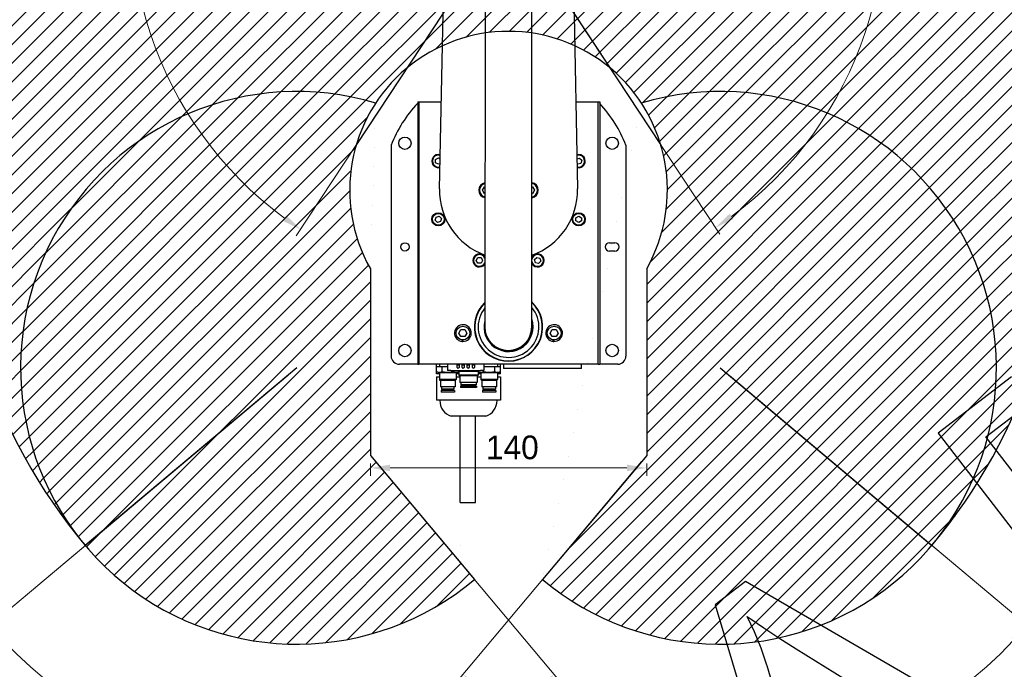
# Model space of a CAD drawing. Header units: millimetres. Extents: x 14 to 2347, y 26 to 1654.
# Tile 5 of 61: x 281 to 780, y 599 to 928. Entities that reach past the tile are written whole.
import ezdxf

# ---------------------------------------------------------------- set-up
doc = ezdxf.new("R2010")
doc.units = ezdxf.units.MM
doc.header["$LTSCALE"] = 4
doc.layers.get('0').update_dxf_attribs({"lineweight": 25})
for name, color, linetype, lineweight in [('可見邊線(ISO)', 7, 'Continuous', 30), ('標註(ISO)', 7, 'Continuous', 9), ('草圖幾何圖形(ISO)', 7, 'Continuous', 30)]:
    doc.layers.add(name, color=color, linetype=linetype, lineweight=lineweight)
doc.layers.add('填充線', color=7, linetype='Continuous', lineweight=9, true_color=0x1e1e47)
doc.styles.add('temp', font='txt')
doc.dimstyles.new('工研院N500', dxfattribs={"dimscale": 4, "dimtxt": 3, "dimasz": 2.5, "dimexe": 1, "dimexo": 1, "dimgap": 0.762, "dimtad": 1, "dimdec": 3, "dimrnd": 1e-08, "dimdsep": 46, "dimtxsty": 'temp', "dimcen": 0.09, "dimdle": 10, "dimclrd": 1, "dimclre": 1, "dimclrt": 7, "dimazin": 2, "dimtfac": 0.666667, "dimtdec": 3, "dimtmove": 0, "dimatfit": 3, "dimfxl": 1, "dimtolj": 1, "dimlwd": 15, "dimlwe": 15, "dimarcsym": 0})
pattern_1 = [(45, (-13.047, 389.5956), (-4.714634, 4.714634), [])]

# ---------------------------------------------------------------- blocks, each defined once
blk = doc.blocks.new('圖框 A2')
at = {"color": 9, "true_color": 0xc0c0c0}
for p, q in [((195.8, 186.7), (186.52, 179.55)), ((192.56, 179.1), (198.23, 183.46)), ((186.52, 179.55), (207.32, 152.54)), ((208.44, 158.47), (192.56, 179.1)), ((162.13, 160.77), (158.28, 157.8)), ((193.99, 142.28), (162.13, 160.77)), ((158.28, 157.8), (168.71, 122.81)), ((163.25, 154.39), (162.32, 156.36)), ((162.32, 156.36), (162.82, 156.02)), ((162.82, 156.02), (164.45, 154.9)), ((164.45, 154.9), (166.35, 153.64)), ((164.09, 152.32), (163.25, 154.39)), ((166.35, 153.64), (168.54, 152.26)), ((164.81, 150.18), (164.09, 152.32)), ((168.54, 152.26), (177.12, 146.94)), ((164.84, 150.1), (164.81, 150.18)), ((167.97, 139.89), (164.84, 150.1))]:
    blk.add_line(p, q, dxfattribs=at)
blk = doc.blocks.new('*D74')
at = {"layer": 'Defpoints', "color": 0, "linetype": 'Continuous', "transparency": 16777216}
for p in [(292.63, 1090.8), (528.15, 981.46), (528.15, 841.16), (421.12, 751.35)]:
    blk.add_point(p, dxfattribs=at)
at = {"layer": '標註(ISO)', "color": 1, "linetype": 'Continuous', "lineweight": 15, "transparency": 16777216}
for p, q in [((528.15, 985.46), (528.15, 1188.37)), ((418.06, 748.78), (262.18, 617.98))]:
    blk.add_line(p, q, dxfattribs=at)
blk.add_arc((528.15, 841.16), 343.2, 91.6695, 218.3305, dxfattribs=at)
at = {"layer": '標註(ISO)', "color": 1, "linetype": 'Continuous', "transparency": 16777216}
for points in [[(518.13, 1185.89), (518.18, 1182.55), (528.15, 1184.37)], [(260.22, 629.36), (257.63, 627.26), (265.24, 620.55)]]:
    blk.add_solid(points, dxfattribs=at)
at = {"layer": '標註(ISO)', "color": 7, "linetype": 'Continuous', "lineweight": 18, "transparency": 16777216, "insert": (196.5, 980.86), "char_height": 12, "attachment_point": 1, "rotation": 65, "style": 'temp'}
blk.add_mtext('\\A1;130°', dxfattribs=at)
blk = doc.blocks.new('*D75')
at = {"layer": 'Defpoints', "color": 0, "linetype": 'Continuous', "transparency": 16777216}
for p in [(528.15, 981.46), (870.28, 861.45), (528.15, 841.52), (635.61, 751.35)]:
    blk.add_point(p, dxfattribs=at)
at = {"layer": '標註(ISO)', "color": 1, "linetype": 'Continuous', "lineweight": 15, "transparency": 16777216}
for p, q in [((528.15, 985.46), (528.15, 1188.23)), ((638.68, 748.78), (793.75, 618.66))]:
    blk.add_line(p, q, dxfattribs=at)
blk.add_arc((528.15, 841.52), 342.71, 321.6719, 88.3281, dxfattribs=at)
at = {"layer": '標註(ISO)', "color": 1, "linetype": 'Continuous', "transparency": 16777216}
for points in [[(538.13, 1182.42), (538.18, 1185.75), (528.15, 1184.23)], [(798.29, 627.93), (795.7, 630.04), (790.68, 621.23)]]:
    blk.add_solid(points, dxfattribs=at)
at = {"layer": '標註(ISO)', "color": 7, "linetype": 'Continuous', "lineweight": 18, "transparency": 16777216, "insert": (847.89, 1005.57), "char_height": 12, "attachment_point": 1, "rotation": 295, "style": 'temp'}
blk.add_mtext('\\A1;130°', dxfattribs=at)
blk = doc.blocks.new('*D76')
at = {"layer": 'Defpoints', "color": 0, "linetype": 'Continuous', "transparency": 16777216}
for p in [(384.26, 1106.69), (528.15, 983.12), (527, 979.26), (528.15, 981.02)]:
    blk.add_point(p, dxfattribs=at)
at = {"layer": '標註(ISO)', "color": 1, "linetype": 'Continuous', "lineweight": 15, "transparency": 16777216}
blk.add_line((524.79, 975.92), (420.78, 818.18), dxfattribs=at)
blk.add_arc((528.15, 981.02), 191.05, 92.9993, 233.6007, dxfattribs=at)
at = {"layer": '標註(ISO)', "color": 1, "linetype": 'Continuous', "transparency": 16777216}
for points in [[(518.11, 1173.47), (518.2, 1170.14), (528.15, 1172.07)], [(415.73, 828.61), (413.83, 825.87), (422.98, 821.52)]]:
    blk.add_solid(points, dxfattribs=at)
at = {"layer": '標註(ISO)', "color": 7, "linetype": 'Continuous', "lineweight": 18, "transparency": 16777216, "insert": (323.59, 1021.67), "char_height": 12, "attachment_point": 1, "rotation": 73.3, "style": 'temp'}
blk.add_mtext('\\A1;146.6°', dxfattribs=at)
blk = doc.blocks.new('*D77')
at = {"layer": 'Defpoints', "color": 0, "linetype": 'Continuous', "transparency": 16777216}
for p in [(528.15, 983.77), (528.15, 981.67), (529.31, 979.91), (717.22, 955.99)]:
    blk.add_point(p, dxfattribs=at)
at = {"layer": '標註(ISO)', "color": 1, "linetype": 'Continuous', "lineweight": 15, "transparency": 16777216}
blk.add_line((531.51, 976.57), (635.39, 819.03), dxfattribs=at)
blk.add_arc((528.15, 981.67), 190.8, 306.4032, 86.9968, dxfattribs=at)
at = {"layer": '標註(ISO)', "color": 1, "linetype": 'Continuous', "transparency": 16777216}
for points in [[(538.1, 1170.54), (538.19, 1173.87), (528.15, 1172.47)], [(642.34, 826.73), (640.43, 829.46), (633.19, 822.37)]]:
    blk.add_solid(points, dxfattribs=at)
at = {"layer": '標註(ISO)', "color": 7, "linetype": 'Continuous', "lineweight": 18, "transparency": 16777216, "insert": (721.07, 1060.27), "char_height": 12, "attachment_point": 1, "rotation": 286.7, "style": 'temp'}
blk.add_mtext('\\A1;146.6°', dxfattribs=at)
blk = doc.blocks.new('*D78')
at = {"layer": 'Defpoints', "color": 0, "linetype": 'Continuous', "transparency": 16777216}
for p in [(419.51, 750), (421.12, 751.35), (458.37, 706.96), (351.73, 560.7)]:
    blk.add_point(p, dxfattribs=at)
at = {"layer": '標註(ISO)', "color": 1, "linetype": 'Continuous', "lineweight": 15, "transparency": 16777216}
for p, q in [((416.45, 747.43), (262.64, 618.37)), ((460.94, 703.9), (554.1, 592.87))]:
    blk.add_line(p, q, dxfattribs=at)
blk.add_arc((421.12, 751.35), 202.88, 222.8243, 307.1757, dxfattribs=at)
at = {"layer": '標註(ISO)', "color": 1, "linetype": 'Continuous', "transparency": 16777216}
for points in [[(271.07, 612.34), (273.57, 614.54), (265.7, 620.94)], [(542.68, 591), (544.75, 588.39), (551.53, 595.93)]]:
    blk.add_solid(points, dxfattribs=at)
at = {"layer": '標註(ISO)', "color": 7, "linetype": 'Continuous', "lineweight": 18, "transparency": 16777216, "insert": (393.18, 547.08), "char_height": 12, "attachment_point": 1, "rotation": 355, "style": 'temp'}
blk.add_mtext('\\A1;90°', dxfattribs=at)
blk = doc.blocks.new('*D79')
at = {"layer": 'Defpoints', "color": 0, "linetype": 'Continuous', "transparency": 16777216}
for p in [(635.61, 751.35), (637.22, 750), (598.37, 706.96), (600.39, 551.59)]:
    blk.add_point(p, dxfattribs=at)
at = {"layer": '標註(ISO)', "color": 1, "linetype": 'Continuous', "lineweight": 15, "transparency": 16777216}
for p, q in [((640.29, 747.43), (794.06, 618.4)), ((595.8, 703.9), (502.66, 592.9))]:
    blk.add_line(p, q, dxfattribs=at)
blk.add_arc((635.61, 751.35), 202.84, 232.825, 317.175, dxfattribs=at)
at = {"layer": '標註(ISO)', "color": 1, "linetype": 'Continuous', "transparency": 16777216}
for points in [[(783.13, 614.57), (785.63, 612.37), (791, 620.97)], [(512.01, 588.43), (514.09, 591.03), (505.23, 595.97)]]:
    blk.add_solid(points, dxfattribs=at)
at = {"layer": '標註(ISO)', "color": 7, "linetype": 'Continuous', "lineweight": 18, "transparency": 16777216, "insert": (643.57, 545.37), "char_height": 12, "attachment_point": 1, "rotation": 5, "style": 'temp'}
blk.add_mtext('\\A1;90°', dxfattribs=at)
blk = doc.blocks.new('*D80')
at = {"layer": 'Defpoints', "color": 0, "linetype": 'Continuous', "transparency": 16777216}
for p in [(458.37, 706.96), (598.37, 706.96), (598.37, 700.64)]:
    blk.add_point(p, dxfattribs=at)
at = {"layer": '標註(ISO)', "color": 1, "linetype": 'Continuous', "lineweight": 15, "transparency": 16777216}
for p, q in [((458.37, 702.96), (458.37, 696.64)), ((468.37, 700.64), (588.37, 700.64)), ((598.37, 702.96), (598.37, 696.64))]:
    blk.add_line(p, q, dxfattribs=at)
at = {"layer": '標註(ISO)', "color": 1, "linetype": 'Continuous', "transparency": 16777216}
for points in [[(468.37, 702.31), (468.37, 698.98), (458.37, 700.64)], [(588.37, 702.31), (588.37, 698.98), (598.37, 700.64)]]:
    blk.add_solid(points, dxfattribs=at)
at = {"layer": '標註(ISO)', "color": 7, "linetype": 'Continuous', "lineweight": 18, "transparency": 16777216, "insert": (516.91, 717.05), "char_height": 12, "attachment_point": 1, "style": 'temp'}
blk.add_mtext('\\A1;140', dxfattribs=at)

msp = doc.modelspace()

# ---------------------------------------------------------------- hatches: boundary and pattern name
at = {"layer": '填充線'}
h = msp.add_hatch(dxfattribs=at)
h.set_pattern_fill('ANSI31', color=256, scale=53.34, style=0)
h.set_pattern_definition(pattern_1)
edge = h.paths.add_edge_path()
edge.add_arc((421.12008, 751.35132), 140, 73.4166874, 220)
edge.add_arc((528.3663, 841.34159), 280, -40, 220, ccw=False)
edge.add_arc((635.61252, 751.35132), 140, 320, 466.5833126)
edge.add_arc((528.3663, 841.34159), 80.5, 33.2916563, 146.7083437)
h = msp.add_hatch(dxfattribs=at)
h.set_pattern_fill('ANSI31', color=256, scale=53.34, style=0)
h.set_pattern_definition(pattern_1)
edge = h.paths.add_edge_path()
edge.add_line((511.11034, 644.1051), (458.3663, 706.96301))
edge.add_line((458.3663, 706.96301), (458.3663, 801.58923))
edge.add_arc((528.3663, 841.34159), 80.5, 146.7083437, 209.5918458, ccw=False)
edge.add_arc((421.12008, 751.35132), 140, 73.4166874, 310)
h = msp.add_hatch(dxfattribs=at)
h.set_pattern_fill('ANSI31', color=256, scale=53.34, style=0)
h.set_pattern_definition(pattern_1)
edge = h.paths.add_edge_path()
edge.add_arc((528.3663, 841.34159), 80.5, 330.4081542, 393.2916563)
edge.add_arc((635.61252, 751.35132), 140, -130, 106.5833126, ccw=False)
edge.add_line((545.62225, 644.1051), (598.3663, 706.96301))
edge.add_line((598.3663, 706.96301), (598.3663, 801.58923))

# ---------------------------------------------------------------- linework, layer by layer
at = {"layer": '可見邊線(ISO)'}
for p, q in [((516.4663, 985.10498), (516.34211, 772.06982)), ((540.14211, 772.05594), (540.2663, 985.09111)), ((493.39772, 842.0411), (495.80436, 962.3489)), ((560.92824, 962.34847), (563.33487, 842.0411)), ((482.3413, 886.14159), (482.8663, 886.14159)), ((482.3413, 886.14159), (482.3413, 753.14159)), ((482.8663, 886.14159), (484.9663, 886.14159)), ((482.8663, 886.14159), (482.8663, 753.14159)), ((484.9663, 886.14159), (494.27991, 886.14159)), ((562.45269, 886.14159), (571.7663, 886.14159)), ((571.7663, 886.14159), (573.8663, 886.14159)), ((573.8663, 753.14159), (573.8663, 886.14159)), ((573.8663, 886.14159), (574.5663, 886.14159)), ((574.5663, 886.14159), (574.5663, 753.14159)), ((468.8663, 864.0889), (468.8663, 757.34159)), ((587.8663, 864.0889), (587.8663, 757.34159)), ((491.39694, 856.88319), (492.79694, 857.69148)), ((491.39694, 855.26661), (491.39694, 856.88319)), ((492.79694, 854.45832), (491.39694, 855.26661)), ((492.79694, 857.69148), (493.70036, 857.16989)), ((493.65604, 854.95432), (492.79694, 854.45832)), ((563.03, 857.28162), (564.35406, 857.6364)), ((563.51726, 854.5134), (563.07656, 854.9541)), ((565.07876, 854.93181), (563.51726, 854.5134)), ((564.35406, 857.6364), (565.49716, 856.4933)), ((565.49716, 856.4933), (565.07876, 854.93181)), ((515.14557, 841.34159), (516.15594, 843.09159)), ((516.15594, 839.59159), (515.14557, 841.34159)), ((516.15594, 843.09159), (516.38351, 843.09159)), ((516.38147, 839.59159), (516.15594, 839.59159)), ((540.57666, 839.59159), (540.18148, 839.59159)), ((540.18352, 843.09159), (540.57666, 843.09159)), ((540.57666, 843.09159), (541.58702, 841.34159)), ((541.58702, 841.34159), (540.57666, 839.59159)), ((491.23544, 826.18988), (491.65384, 827.75137)), ((492.37853, 825.04678), (491.23544, 826.18988)), ((491.65384, 827.75137), (493.21534, 828.16977)), ((493.94003, 825.46518), (492.37853, 825.04678)), ((493.21534, 828.16977), (494.35843, 827.02668)), ((494.35843, 827.02668), (493.94003, 825.46518)), ((562.53566, 827.41657), (563.93566, 828.22486)), ((562.53566, 825.79999), (562.53566, 827.41657)), ((563.93566, 824.9917), (562.53566, 825.79999)), ((563.93566, 828.22486), (565.33566, 827.41657)), ((565.33566, 825.79999), (563.93566, 824.9917)), ((565.33566, 827.41657), (565.33566, 825.79999)), ((579.4663, 814.74159), (582.2663, 814.74159)), ((582.2663, 810.54159), (579.4663, 810.54159)), ((512.01641, 805.77223), (512.8247, 807.17223)), ((512.8247, 804.37223), (512.01641, 805.77223)), ((512.8247, 807.17223), (514.44128, 807.17223)), ((514.44128, 804.37223), (512.8247, 804.37223)), ((514.44128, 807.17223), (515.24957, 805.77223)), ((515.24957, 805.77223), (514.44128, 804.37223)), ((541.53811, 806.19063), (542.68121, 807.33372)), ((541.95651, 804.62913), (541.53811, 806.19063)), ((543.51801, 804.21073), (541.95651, 804.62913)), ((542.68121, 807.33372), (544.24271, 806.91532)), ((544.66111, 805.35383), (543.51801, 804.21073)), ((544.24271, 806.91532), (544.66111, 805.35383)), ((503.24557, 768.96159), (504.25594, 770.71159)), ((504.25594, 767.21159), (503.24557, 768.96159)), ((504.25594, 770.71159), (506.27666, 770.71159)), ((506.27666, 770.71159), (507.28702, 768.96159)), ((507.28702, 768.96159), (506.27666, 767.21159)), ((549.44557, 768.96159), (550.45594, 770.71159)), ((550.45594, 767.21159), (549.44557, 768.96159)), ((550.45594, 770.71159), (552.47666, 770.71159)), ((552.47666, 770.71159), (553.48702, 768.96159)), ((553.48702, 768.96159), (552.47666, 767.21159)), ((506.27666, 767.21159), (504.25594, 767.21159)), ((504.85288, 764.73978), (504.85288, 765.48609)), ((505.0948, 765.46579), (505.0948, 764.72306)), ((505.19588, 765.4623), (505.19588, 764.72017)), ((552.47666, 767.21159), (550.45594, 767.21159)), ((551.05288, 764.73978), (551.05288, 765.48609)), ((551.2948, 765.46579), (551.2948, 764.72306)), ((551.39588, 765.4623), (551.39588, 764.72017)), ((482.3413, 753.14159), (473.0663, 753.14159)), ((482.3413, 753.14159), (482.8663, 753.14159)), ((484.9663, 753.14159), (482.8663, 753.14159)), ((571.7663, 753.14159), (484.9663, 753.14159)), ((491.86163, 748.24159), (491.86163, 753.14159)), ((491.90827, 752.09159), (494.73728, 752.09159)), ((491.90827, 749.29507), (491.90827, 752.09159)), ((492.6663, 748.94159), (491.90827, 749.29507)), ((492.6663, 748.94159), (493.32277, 748.94159)), ((493.32277, 748.94159), (497.5663, 748.94159)), ((493.3663, 753.14159), (493.3663, 752.09159)), ((493.3663, 748.94159), (493.3663, 745.44159)), ((494.73728, 752.09159), (497.4333, 752.09159)), ((494.73728, 749.29507), (494.73728, 752.09159)), ((497.4333, 753.14159), (497.4333, 749.92159)), ((499.1133, 749.92159), (497.4333, 749.92159)), ((497.5663, 748.94159), (501.80982, 748.94159)), ((499.1133, 749.92159), (514.2193, 749.92159)), ((500.39531, 749.29507), (500.39531, 749.92159)), ((501.7663, 748.94159), (501.7663, 745.44159)), ((501.80982, 748.94159), (502.4663, 748.94159)), ((502.2563, 751.53159), (502.2563, 752.79159)), ((502.2563, 752.79159), (503.3063, 752.79159)), ((502.4663, 748.94159), (503.22433, 749.29507)), ((502.9563, 751.18159), (502.6063, 751.18159)), ((503.1663, 749.268), (503.1663, 747.70049)), ((503.22433, 749.29507), (503.22433, 749.92159)), ((503.22433, 749.64159), (508.0663, 749.64159)), ((503.3063, 752.79159), (503.3063, 751.53159)), ((504.8463, 751.53159), (504.8463, 752.79159)), ((504.8463, 752.79159), (505.8963, 752.79159)), ((505.5463, 751.18159), (505.1963, 751.18159)), ((505.8963, 752.79159), (505.8963, 751.53159)), ((507.4363, 751.53159), (507.4363, 752.79159)), ((507.4363, 752.79159), (508.4863, 752.79159)), ((508.1363, 751.18159), (507.7863, 751.18159)), ((508.0663, 749.64159), (512.90827, 749.64159)), ((508.4863, 752.79159), (508.4863, 751.53159)), ((510.0263, 751.53159), (510.0263, 752.79159)), ((510.0263, 752.79159), (511.0763, 752.79159)), ((510.7263, 751.18159), (510.3763, 751.18159)), ((511.0763, 752.79159), (511.0763, 751.53159)), ((512.90827, 749.29507), (512.90827, 749.92159)), ((513.6663, 748.94159), (512.90827, 749.29507)), ((512.9663, 749.268), (512.9663, 747.70049)), ((513.6663, 748.94159), (514.32277, 748.94159)), ((515.8993, 749.92159), (514.2193, 749.92159)), ((514.32277, 748.94159), (518.5663, 748.94159)), ((514.3663, 748.94159), (514.3663, 745.44159)), ((515.73728, 749.29507), (515.73728, 749.92159)), ((515.8993, 753.14159), (515.8993, 749.92159)), ((515.8993, 752.09159), (521.39531, 752.09159)), ((518.5663, 748.94159), (522.80982, 748.94159)), ((521.39531, 752.09159), (524.22433, 752.09159)), ((521.39531, 749.29507), (521.39531, 752.09159)), ((522.7663, 753.14159), (522.7663, 752.09159)), ((522.7663, 748.94159), (522.7663, 745.44159)), ((522.80982, 748.94159), (523.4663, 748.94159)), ((523.4663, 748.94159), (524.22433, 749.29507)), ((524.22433, 749.29507), (524.22433, 752.09159)), ((524.27097, 748.24159), (524.27097, 753.14159)), ((525.7763, 753.14159), (525.7763, 751.04159)), ((527.5263, 751.04159), (525.7763, 751.04159)), ((563.5763, 751.04159), (527.5263, 751.04159)), ((565.3263, 751.04159), (563.5763, 751.04159)), ((565.3263, 751.04159), (565.3263, 753.14159)), ((573.8663, 753.14159), (571.7663, 753.14159)), ((573.8663, 753.14159), (574.5663, 753.14159)), ((583.6663, 753.14159), (574.5663, 753.14159)), ((491.83572, 746.84159), (492.30464, 746.84159)), ((491.83572, 746.84159), (491.83572, 734.94159)), ((492.14298, 748.24159), (491.86163, 748.24159)), ((493.3663, 748.24159), (492.14298, 748.24159)), ((492.30464, 746.84159), (493.3663, 746.84159)), ((501.7663, 745.44159), (493.3663, 745.44159)), ((493.79575, 745.01214), (493.3663, 745.44159)), ((501.33685, 745.01214), (493.79575, 745.01214)), ((493.8913, 745.01214), (493.8913, 741.72214)), ((501.2413, 745.01214), (501.2413, 741.72214)), ((501.33685, 745.01214), (501.7663, 745.44159)), ((503.1663, 748.24159), (501.7663, 748.24159)), ((501.7663, 746.84159), (503.6913, 746.84159)), ((512.9663, 747.70049), (503.1663, 747.70049)), ((503.59575, 747.27104), (503.1663, 747.70049)), ((512.53685, 747.27104), (503.59575, 747.27104)), ((503.6913, 747.27104), (503.6913, 743.98104)), ((512.4413, 743.98104), (503.6913, 743.98104)), ((504.2163, 743.98104), (504.2163, 742.79104)), ((511.9163, 743.98104), (511.9163, 742.79104)), ((512.4413, 747.27104), (512.4413, 743.98104)), ((512.4413, 746.84159), (514.3663, 746.84159)), ((512.53685, 747.27104), (512.9663, 747.70049)), ((514.3663, 748.24159), (512.9663, 748.24159)), ((522.7663, 745.44159), (514.3663, 745.44159)), ((514.79575, 745.01214), (514.3663, 745.44159)), ((522.33685, 745.01214), (514.79575, 745.01214)), ((514.8913, 745.01214), (514.8913, 741.72214)), ((522.2413, 745.01214), (522.2413, 741.72214)), ((522.33685, 745.01214), (522.7663, 745.44159)), ((523.98962, 748.24159), (522.7663, 748.24159)), ((522.7663, 746.84159), (523.82796, 746.84159)), ((523.82796, 746.84159), (524.29687, 746.84159)), ((524.27097, 748.24159), (523.98962, 748.24159)), ((524.29687, 746.84159), (524.29687, 734.94159)), ((501.2413, 741.72214), (493.8913, 741.72214)), ((500.9788, 739.83214), (494.1538, 739.83214)), ((494.1538, 739.83214), (494.1538, 739.06214)), ((500.9788, 739.06214), (494.1538, 739.06214)), ((494.4163, 741.72214), (494.4163, 740.53214)), ((500.7163, 740.53214), (494.4163, 740.53214)), ((495.8163, 740.53214), (495.8163, 739.83214)), ((499.3163, 740.53214), (499.3163, 739.83214)), ((500.7163, 741.72214), (500.7163, 740.53214)), ((500.9788, 739.83214), (500.9788, 739.06214)), ((512.1788, 742.09104), (503.9538, 742.09104)), ((503.9538, 742.09104), (503.9538, 741.32104)), ((512.1788, 741.32104), (503.9538, 741.32104)), ((511.9163, 742.79104), (504.2163, 742.79104)), ((505.6513, 742.79104), (505.6513, 742.09104)), ((510.4813, 742.79104), (510.4813, 742.09104)), ((512.1788, 742.09104), (512.1788, 741.32104)), ((522.2413, 741.72214), (514.8913, 741.72214)), ((521.9788, 739.83214), (515.1538, 739.83214)), ((515.1538, 739.83214), (515.1538, 739.06214)), ((521.9788, 739.06214), (515.1538, 739.06214)), ((515.4163, 741.72214), (515.4163, 740.53214)), ((521.7163, 740.53214), (515.4163, 740.53214)), ((516.8163, 740.53214), (516.8163, 739.83214)), ((520.3163, 740.53214), (520.3163, 739.83214)), ((521.7163, 741.72214), (521.7163, 740.53214)), ((521.9788, 739.83214), (521.9788, 739.06214)), ((492.30464, 734.94159), (491.83572, 734.94159)), ((495.48728, 734.94159), (492.30464, 734.94159)), ((493.5413, 734.94159), (493.5413, 734.80159)), ((498.66992, 734.94159), (495.48728, 734.94159)), ((501.70101, 734.94159), (498.66992, 734.94159)), ((508.0663, 734.94159), (501.70101, 734.94159)), ((514.43158, 734.94159), (508.0663, 734.94159)), ((517.46267, 734.94159), (514.43158, 734.94159)), ((520.64532, 734.94159), (517.46267, 734.94159)), ((523.82796, 734.94159), (520.64532, 734.94159)), ((522.5913, 734.94159), (522.5913, 734.80159)), ((524.29687, 734.94159), (523.82796, 734.94159)), ((516.8163, 726.82228), (499.3163, 726.82228)), ((503.8318, 683.14159), (503.8318, 726.82228)), ((511.6018, 683.14159), (511.6018, 726.82228)), ((503.8318, 683.14159), (511.6018, 683.14159))]:
    msp.add_line(p, q, dxfattribs=at)
for centre, radius in [((475.8663, 865.14159), 3.15), ((580.8663, 865.14159), 3.15), ((492.79694, 826.60828), 3.325), ((492.79694, 826.60828), 2.975), ((563.93566, 826.60828), 3.325), ((563.93566, 826.60828), 2.975), ((475.8663, 812.64159), 2.1), ((505.2663, 768.96159), 3.5), ((551.4663, 768.96159), 3.5), ((475.8663, 760.14159), 3.15), ((580.8663, 760.14159), 3.15)]:
    msp.add_circle(centre, radius, dxfattribs=at)
for centre, radius, start, end in [((528.3663, 841.34159), 63.7, 136.2635494, 159.0777603), ((528.3663, 841.34159), 63.7, 20.9222397, 43.5082935), ((492.79694, 856.0749), 3.325, 73.4831538, 284.2248622), ((492.79694, 856.0749), 2.975, 71.6215089, 286.0865071), ((563.93566, 856.0749), 3.325, 255.7751378, 106.5168462), ((563.93566, 856.0749), 2.975, 253.9134929, 108.3784911), ((517.1663, 841.34159), 3.85, 101.7133117, 258.2198874), ((517.1663, 841.34159), 3.5, 102.9073963, 257.0258027), ((539.5663, 841.34159), 3.85, 279.1765014, 80.7566977), ((539.5663, 841.34159), 3.5, 280.1067721, 79.826427), ((528.3663, 841.34159), 34.97557, 178.854008, 249.9291962), ((528.3663, 841.34159), 34.97557, 289.7120176, 1.145992), ((579.4663, 812.64159), 2.1, 90, 270), ((582.2663, 812.64159), 2.1, 270, 90), ((513.63299, 805.77223), 3.325, 34.813345, 325.119854), ((513.63299, 805.77223), 2.975, 23.4415542, 336.4916449), ((543.09961, 805.77223), 3.325, 207.8913895, 152.0418096), ((543.09961, 805.77223), 2.975, 189.0310712, 170.9021279), ((528.3663, 772.04159), 17.325, 133.9171728, 47.1464102), ((528.3663, 772.04159), 17.15, 134.483497, 46.6022319), ((528.3663, 772.04159), 15.4, 141.2997711, 40.089643), ((528.3663, 772.04159), 12.425, 165.3741824, 18.5698281), ((528.3663, 772.04159), 12.075, 174.709155, 12.7479379), ((505.2663, 768.96159), 4.242, 269.0488002, 264.4071392), ((528.24211, 772.06288), 11.9, 179.9665995, 359.9665995), ((551.4663, 768.96159), 4.242, 269.0488002, 264.4071392), ((505.2663, 768.96159), 4.242, 264.4071392, 267.682955), ((551.4663, 768.96159), 4.242, 264.4071392, 267.682955), ((473.0663, 757.34159), 4.2, 180, 270), ((583.6663, 757.34159), 4.2, 270, 0), ((502.6063, 751.53159), 0.35, 180, 270), ((502.9563, 751.53159), 0.35, 270, 0), ((505.1963, 751.53159), 0.35, 180, 270), ((505.5463, 751.53159), 0.35, 270, 0), ((507.7863, 751.53159), 0.35, 180, 270), ((508.1363, 751.53159), 0.35, 270, 0), ((510.3763, 751.53159), 0.35, 180, 270), ((510.7263, 751.53159), 0.35, 270, 0), ((501.9413, 734.80159), 8.4, 180, 251.7900431), ((514.1913, 734.80159), 8.4, 288.2099569, 0)]:
    msp.add_arc(centre, radius, start, end, dxfattribs=at)
for points, weights in [([(493.32277, 748.94159), (492.6663, 748.94159), (491.90827, 749.29507)], [1, 1.04314139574, 1.01001874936]), ([(494.73728, 749.29507), (493.97925, 748.94159), (493.32277, 748.94159)], [1.01001874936, 1.04314139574, 1]), ([(497.5663, 748.94159), (496.25335, 748.94159), (494.73728, 749.29507)], [1, 1.04314139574, 1.01001874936]), ([(500.39531, 749.29507), (498.87925, 748.94159), (497.5663, 748.94159)], [1.01001874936, 1.04314139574, 1]), ([(501.80982, 748.94159), (501.15335, 748.94159), (500.39531, 749.29507)], [1, 1.04314139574, 1.01001874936]), ([(503.22433, 749.29507), (502.4663, 748.94159), (501.80982, 748.94159)], [1.01001874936, 1.04314139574, 1]), ([(504.28331, 749.92159), (503.72982, 749.70569), (503.22433, 749.6567)], [1.01979326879, 1.03148823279, 1.01352204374]), ([(508.0663, 749.64159), (506.76224, 749.64159), (505.32658, 749.92159)], [1, 1.03501256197, 1.01979326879]), ([(510.80602, 749.92159), (509.37036, 749.64159), (508.0663, 749.64159)], [1.01979326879, 1.03501256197, 1]), ([(512.90827, 749.6567), (512.40278, 749.70569), (511.84929, 749.92159)], [1.01352204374, 1.03148823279, 1.01979326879]), ([(514.32277, 748.94159), (513.6663, 748.94159), (512.90827, 749.29507)], [1, 1.04314139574, 1.01001874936]), ([(515.73728, 749.29507), (514.97925, 748.94159), (514.32277, 748.94159)], [1.01001874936, 1.04314139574, 1]), ([(518.5663, 748.94159), (517.25335, 748.94159), (515.73728, 749.29507)], [1, 1.04314139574, 1.01001874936]), ([(521.39531, 749.29507), (519.87925, 748.94159), (518.5663, 748.94159)], [1.01001874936, 1.04314139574, 1]), ([(522.80982, 748.94159), (522.15335, 748.94159), (521.39531, 749.29507)], [1, 1.04314139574, 1.01001874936]), ([(524.22433, 749.29507), (523.4663, 748.94159), (522.80982, 748.94159)], [1.01001874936, 1.04314139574, 1])]:
    msp.add_rational_spline(points, weights, degree=2, dxfattribs=at)
at = {"layer": '草圖幾何圖形(ISO)'}
for p, q in [((528.3663, 981.34159), (451.29899, 864.46289)), ((528.3663, 981.34159), (605.4336, 864.46289)), ((458.3663, 801.58923), (458.3663, 706.96301)), ((598.3663, 801.58923), (598.3663, 706.96301)), ((421.12008, 751.35132), (313.87385, 661.36106)), ((635.61252, 751.35132), (742.85874, 661.36106)), ((458.3663, 706.96301), (511.11034, 644.1051)), ((598.3663, 706.96301), (545.62225, 644.1051))]:
    msp.add_line(p, q, dxfattribs=at)
for centre, radius, start, end in [((528.3663, 841.34159), 280, 320, 220), ((528.3663, 841.34159), 80.5, 330.4081542, 209.5918458), ((421.12008, 751.35132), 140, 73.4166874, 310), ((635.61252, 751.35132), 140, 230, 106.5833126)]:
    msp.add_arc(centre, radius, start, end, dxfattribs=at)

# ---------------------------------------------------------------- block references
at = {"xscale": 4, "yscale": 4, "zscale": 4}
msp.add_blockref('圖框 A2', (0, 0), dxfattribs=at)

# ---------------------------------------------------------------- dimensions: what is measured, and where the dimension line sits
at = {"layer": '標註(ISO)', "color": 1, "linetype": 'Continuous', "lineweight": 18, "true_color": 0xff0000}
for base, center, p1, p2, override, picture, middle in [((292.63098, 1090.79962), (528.15208, 841.16184), (528.15208, 981.46331), (421.12008, 751.35132), {"dimgap": 0.762, "dimadec": 2, "dimtol": 0, "dimlim": 0, "dimtp": 0, "dimtm": 0, "dimtdec": 3}, '*D74', (217.10333, 986.20625)), ((870.28014, 861.44803), (528.15208, 841.52134), (635.61252, 751.35132), (528.15208, 981.46331), {"dimgap": 0.762, "dimadec": 2, "dimtol": 0, "dimlim": 0, "dimtp": 0, "dimtm": 0, "dimtdec": 3}, '*D75', (838.75089, 986.35594)), ((384.25642, 1106.69239), (528.15208, 981.01671), (528.15208, 983.11671), (526.99607, 979.26353), {"dimgap": 0.762, "dimse1": 1, "dimadec": 2, "dimtol": 0, "dimlim": 0, "dimtp": 0, "dimtm": 0, "dimtdec": 3}, '*D76', (345.15951, 1035.91712)), ((717.22101, 955.99133), (528.15208, 981.66647), (529.30809, 979.91329), (528.15208, 983.76647), {"dimgap": 0.762, "dimse2": 1, "dimadec": 2, "dimtol": 0, "dimlim": 0, "dimtp": 0, "dimtm": 0, "dimtdec": 3}, '*D77', (710.90871, 1036.49608)), ((351.72956, 560.70246), (421.12008, 751.35132), (419.51138, 750.00147), (458.3663, 706.96301), {"dimgap": 0.762, "dimtad": 2, "dimadec": 2, "dimtol": 0, "dimlim": 0, "dimtp": 0, "dimtm": 0, "dimtdec": 3}, '*D78', (403.43755, 549.23908)), ((600.38981, 551.59342), (635.61252, 751.35132), (598.3663, 706.96301), (637.22121, 750.00147), {"dimgap": 0.762, "dimtad": 2, "dimadec": 2, "dimtol": 0, "dimlim": 0, "dimtp": 0, "dimtm": 0, "dimtdec": 3}, '*D79', (653.29115, 549.2837))]:
    dim = msp.add_angular_dim_3p(base=base, center=center, p1=p1, p2=p2, dimstyle='工研院N500', override=override, dxfattribs=at)
    dim.commit()
    dim.dimension.update_dxf_attribs({"geometry": picture, "text_midpoint": middle, "dimtype": 165})
dim = msp.add_linear_dim(base=(598.3663, 700.64365), p1=(458.3663, 706.96301), p2=(598.3663, 706.96301), angle=180, dimstyle='工研院N500', override={"dimgap": 0.762, "dimdec": 3, "dimtol": 0, "dimlim": 0, "dimtp": 0, "dimtm": 0, "dimtdec": 3, "dimtofl": 0, "dimatfit": 1}, dxfattribs=at)
dim.commit()
dim.dimension.update_dxf_attribs({"geometry": '*D80', "text_midpoint": (528.3663, 700.64365), "dimtype": 160})

doc.saveas('drawing.dxf')
